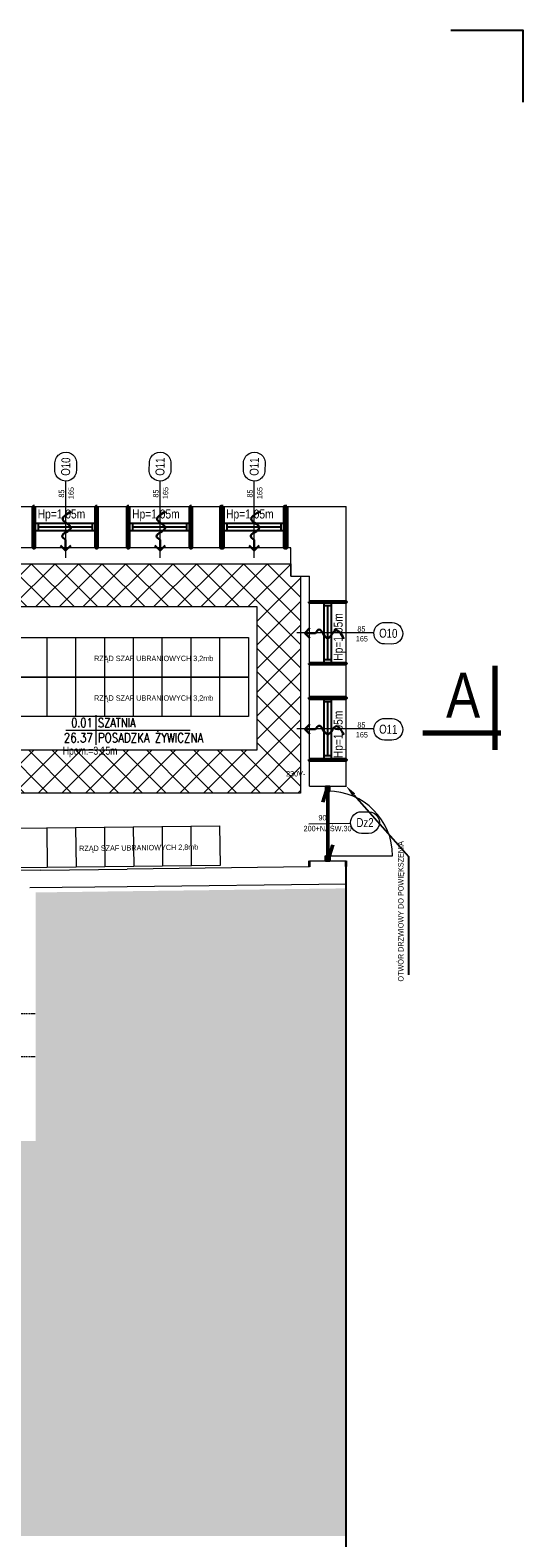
# Model space of a CAD drawing. Header units: millimetres. Extents: x -523 to 1404227, y -783705 to 1038705.
# Tile 54 of 256: x 374732 to 381573, y 10677 to 31605. Entities that reach past the tile are written whole.
import ezdxf
from ezdxf import colors
from ezdxf.entities.mleader import LeaderData, LeaderLine
from ezdxf.enums import TextEntityAlignment as Align
from ezdxf.math import Vec2, Vec3

# ---------------------------------------------------------------- set-up
doc = ezdxf.new("R2010")
doc.units = ezdxf.units.MM
doc.linetypes.add('DASHEDX2', pattern=[1.5, 1, -0.5])
for name, color, linetype, lineweight in [('BA_met', 7, 'Continuous', 18), ('BA_sym', 7, 'Continuous', 18), ('BA_txc', 1, 'Continuous', 18), ('BA_txs', 2, 'Continuous', 18), ('Cienka', 7, 'Continuous', 18), ('M_Ramki do druku', 7, 'Continuous', 18), ('mm_Wentylacja', 5, 'Continuous', 50), ('PG_PRZERYWANE_ŚREDNIE', 1, 'DASHEDX2', 18), ('PG_WIDOKOWE_CIENKIE', 7, 'Continuous', 18), ('PG_WYPOSAŻENIE', 1, 'Continuous', 18), ('PG_ŚCIANY_SŁUPY', 4, 'Continuous', 35)]:
    doc.layers.add(name, color=color, linetype=linetype, lineweight=lineweight)
doc.styles.add('BIKTC', font='bikromsw.shx', dxfattribs={"width": 0.8})
doc.styles.add('BIKTS', font='bikromsw.shx', dxfattribs={"width": 0.85})
doc.styles.add('ROMANS', font='romans', dxfattribs={"width": 0.7})
doc.styles.get("Standard").update_dxf_attribs({"font": 'arial.ttf'})

# ---------------------------------------------------------------- blocks, each defined once
blk = doc.blocks.new('bikmet')
blk.add_line((0, 1.65), (0, -1.65))
at = {"style": 'ROMANS', "width": 0.8}
blk.add_attdef('NRPOM', text='', height=1, dxfattribs=at).set_placement((-0.33, 0.33), align=Align.RIGHT)
blk.add_attdef('NWAPOM', (0.25, 0.33), '', height=1, dxfattribs=at)
blk.add_attdef('RAREA', text='', height=1.04, dxfattribs=at).set_placement((-0.33, -0.33), align=Align.TOP_RIGHT)
blk.add_attdef('PODLOGA', text='', height=1.04, dxfattribs=at).set_placement((0.25, -0.33), align=Align.TOP_LEFT)
blk = doc.blocks.new('symdrz')
blk.add_lwpolyline([(-10, -30, -1), (-10, 30), (10, 30, -1), (10, -30)], format="xyb", close=True)
at = {"style": 'BIKTS', "width": 0.8}
blk.add_attdef('SYMDRZ', text='', height=25, dxfattribs=at).set_placement((0, 0), align=Align.MIDDLE)
blk.add_attdef('SZERDRZ', text='', height=25, dxfattribs=at).set_placement((77.1, 8.8), align=Align.CENTER)
blk.add_attdef('WYSDRZ', text='', height=25, dxfattribs=at).set_placement((77.1, -9.5), align=Align.TOP_CENTER)
blk = doc.blocks.new('Znacznik_narozny')
at = {"layer": 'M_Ramki do druku', "lineweight": -2}
blk.add_lwpolyline([(0, -20), (0, 0), (20, 0)], dxfattribs=at)
blk = doc.blocks.new('podciecie')
at = {"layer": 'mm_Wentylacja', "color": 142, "lineweight": 30}
for p, q in [((23288, -37590.5), (23280.9, -37583.4)), ((23288, -37575.5), (23288, -37590.5)), ((23288, -37590.5), (23295.1, -37583.4))]:
    blk.add_line(p, q, dxfattribs=at)
blk.add_spline([(23288, -37575.5), (23283.2, -37570.7), (23295.2, -37558.8), (23284.2, -37547.8), (23295.8, -37536.2)], degree=3, dxfattribs=at)

msp = doc.modelspace()

# ---------------------------------------------------------------- hatches: boundary and pattern name
at = {"lineweight": 20}
h = msp.add_hatch(dxfattribs=at)
h.set_pattern_fill('ANGLE', color=252, scale=20, angle=45)
h.set_pattern_definition([(45, (-152464.99, 276287.02), (-98.782817, 98.782817), [101.6, -38.1]), (135, (-152464.99, 276287.02), (-98.782817, -98.782817), [101.6, -38.1])])
h.paths.add_polyline_path([(374810.5, 16187.64), (372734.44, 16187.64), (372734.44, 10701.2), (379119.33, 10701.2), (379118.17, 19692.3), (378608.24, 19686.12), (378609.33, 19685.76), (374810.5, 19635.76)])
at = {"layer": 'PG_WYPOSAŻENIE'}
h = msp.add_hatch(dxfattribs=at)
h.set_pattern_fill('ANSI37', color=251, scale=73)
h.set_pattern_definition([(45, (-152649.15, 347385.8), (-163.88967, 163.88967), []), (135, (-152649.15, 347385.8), (-163.88967, -163.88967), [])])
h.paths.add_polyline_path([(374307.22, 21614.05), (377885.93, 21614.05), (377885.93, 23598.07), (374307.22, 23598.07)], flags=16)
h.paths.add_polyline_path([(373707.22, 19939.97), (373707.22, 24198.07), (378349.33, 24198.07), (378349.33, 24024.97), (378485.93, 24024.97), (378485.93, 21014.05), (374307.22, 21014.05), (374307.22, 19939.97)])

# ---------------------------------------------------------------- linework, layer by layer
at = {"lineweight": 20}
for p, q in [((375221.49, 25346.47), (375221.49, 24278.32)), ((376531.49, 25346.47), (376531.49, 24278.32)), ((377838.99, 25346.47), (377838.99, 24278.32)), ((372944.33, 24992.52), (379119.33, 24992.52)), ((374774.33, 24419.97), (374774.33, 24992.52)), ((375664.33, 24419.97), (375664.33, 24992.52)), ((376084.33, 24419.97), (376084.33, 24992.52)), ((376974.33, 24419.97), (376974.33, 24992.52)), ((377379.33, 24419.97), (377379.33, 24992.52)), ((378294.33, 24419.97), (378294.33, 24992.52)), ((379119.33, 21112.47), (379119.33, 24992.52)), ((378349.33, 24419.97), (373069.33, 24419.97)), ((378349.33, 24024.97), (378349.33, 24419.97)), ((378349.33, 24024.97), (378609.33, 24024.97)), ((378609.33, 21112.47), (378609.33, 24024.97)), ((378609.33, 23669.97), (379119.33, 23669.97)), ((378914.33, 23664.97), (378814.33, 23664.97)), ((379504.56, 23237.82), (378436.4, 23237.82)), ((378914.33, 22814.97), (378814.33, 22814.97)), ((378609.33, 22339.97), (379119.33, 22339.97)), ((378609.33, 22339.97), (379119.33, 22339.97)), ((378609.33, 22339.97), (379119.33, 22339.97)), ((378914.33, 22329.97), (378814.33, 22329.97)), ((379504.56, 21904.97), (378436.4, 21904.97)), ((378609.33, 21469.97), (379119.33, 21469.97)), ((378914.33, 21479.97), (378814.33, 21479.97)), ((378609.33, 21112.47), (379119.33, 21112.47)), ((378864.33, 20142.47), (379764.33, 20142.47)), ((374879.33, 19944.76), (374484.33, 19939.97)), ((374879.33, 19944.76), (376079.33, 19959.31)), ((378609.33, 19989.97), (376079.33, 19959.31)), ((378609.33, 19989.97), (378609.33, 20072.47)), ((378609.33, 20072.47), (379119.33, 20072.47)), ((376079.33, 19714.29), (374729.33, 19697.92)), ((379119.33, 19751.14), (376079.33, 19714.29))]:
    msp.add_line(p, q, dxfattribs=at)
for p, q in [((375644.33, 24756.25), (374794.33, 24756.25)), ((374794.33, 24756.25), (374794.33, 24656.25)), ((374844.33, 24756.25), (374844.33, 24656.25)), ((375594.33, 24706.25), (374844.33, 24706.25)), ((375594.33, 24756.25), (375594.33, 24656.25)), ((375644.33, 24756.25), (375644.33, 24656.25)), ((376954.33, 24756.25), (376104.33, 24756.25)), ((376104.33, 24756.25), (376104.33, 24656.25)), ((376154.33, 24756.25), (376154.33, 24656.25)), ((376904.33, 24706.25), (376154.33, 24706.25)), ((376904.33, 24756.25), (376904.33, 24656.25)), ((376954.33, 24756.25), (376954.33, 24656.25)), ((378261.83, 24756.25), (377411.83, 24756.25)), ((377411.83, 24756.25), (377411.83, 24656.25)), ((377461.83, 24756.25), (377461.83, 24656.25)), ((378211.83, 24706.25), (377461.83, 24706.25)), ((378211.83, 24756.25), (378211.83, 24656.25)), ((378261.83, 24756.25), (378261.83, 24656.25)), ((375644.33, 24656.25), (374794.33, 24656.25)), ((376954.33, 24656.25), (376104.33, 24656.25)), ((378261.83, 24656.25), (377411.83, 24656.25)), ((378814.33, 22814.97), (378814.33, 23664.97)), ((378914.33, 22814.97), (378914.33, 23664.97)), ((378914.33, 23614.97), (378814.33, 23614.97)), ((378864.33, 22864.97), (378864.33, 23614.97)), ((378914.33, 22864.97), (378814.33, 22864.97)), ((378814.33, 21479.97), (378814.33, 22329.97)), ((378914.33, 22279.97), (378814.33, 22279.97)), ((378864.33, 21529.97), (378864.33, 22279.97)), ((378914.33, 21479.97), (378914.33, 22329.97)), ((378914.33, 21529.97), (378814.33, 21529.97)), ((378834.33, 21112.47), (378894.33, 21112.47)), ((378834.33, 21112.47), (378834.33, 21042.47)), ((378834.33, 21042.47), (378894.33, 21042.47)), ((378894.33, 21042.47), (378894.33, 21112.47)), ((378834.33, 20142.47), (378894.33, 20142.47)), ((378834.33, 20072.47), (378834.33, 20142.47)), ((378894.33, 20142.47), (378894.33, 20072.47)), ((378834.33, 20072.47), (378894.33, 20072.47)), ((379119.33, 8442.52), (379119.33, 19996.15))]:
    msp.add_line(p, q)
msp.add_arc((378864.33, 20142.47), 900, 0, 90, dxfattribs=at)
at = {"layer": 'BA_met', "color": 18}
msp.add_line((375227.65, 21889.18), (376951.87, 21889.18), dxfattribs=at)
at = {"layer": 'Cienka'}
msp.add_line((378599.02, 20587.19), (379181.67, 20598.79), dxfattribs=at)
at = {"layer": 'PG_PRZERYWANE_ŚREDNIE', "color": 251, "lineweight": 15, "ltscale": 15}
for p, q in [((374799.33, 17952.95), (373679.33, 17952.95)), ((374799.33, 17352.95), (373679.33, 17352.95))]:
    msp.add_line(p, q, dxfattribs=at)
at = {"layer": 'PG_WIDOKOWE_CIENKIE', "color": 18, "lineweight": 70}
for p, q in [((381186.08, 21614.93), (381186.08, 22779.93)), ((380186.08, 21849.93), (381266.08, 21849.93))]:
    msp.add_line(p, q, dxfattribs=at)
at = {"layer": 'PG_WIDOKOWE_CIENKIE', "color": 18, "lineweight": 50}
for p, q in [((378864.33, 21112.47), (378796.28, 20887.86)), ((378864.33, 20072.47), (378864.33, 21112.47)), ((378932.38, 20297.09), (378864.33, 20072.47))]:
    msp.add_line(p, q, dxfattribs=at)
for points in [[(374794.33, 24992.52), (374774.33, 24992.52), (374774.33, 24419.97), (374794.33, 24419.97)], [(375664.33, 24992.52), (375644.33, 24992.52), (375644.33, 24419.97), (375664.33, 24419.97)], [(376104.33, 24992.52), (376084.33, 24992.52), (376084.33, 24419.97), (376104.33, 24419.97)], [(376974.33, 24992.52), (376954.33, 24992.52), (376954.33, 24419.97), (376974.33, 24419.97)], [(377411.83, 24992.52), (377379.33, 24992.52), (377379.33, 24419.97), (377411.83, 24419.97)], [(378294.33, 24992.52), (378261.83, 24992.52), (378261.83, 24419.97), (378294.33, 24419.97)], [(378609.33, 23669.97), (379119.33, 23669.97), (379119.33, 23664.97), (378609.33, 23664.97)], [(378609.33, 22814.97), (379119.33, 22814.97), (379119.33, 22809.97), (378609.33, 22809.97)], [(378609.33, 22339.97), (379119.33, 22339.97), (379119.33, 22329.97), (378609.33, 22329.97)], [(378609.33, 21479.97), (379119.33, 21479.97), (379119.33, 21469.97), (378609.33, 21469.97)]]:
    msp.add_lwpolyline(points, close=True, dxfattribs=at)
at = {"layer": 'PG_WYPOSAŻENIE', "color": 251}
for p, q in [((374962.52, 23176.17), (374962.52, 22626.17)), ((375362.52, 23176.17), (375362.52, 22626.17)), ((375762.52, 23176.17), (375762.52, 22626.17)), ((376162.52, 23176.17), (376162.52, 22626.17)), ((376562.52, 23176.17), (376562.52, 22626.17)), ((376962.52, 23176.17), (376962.52, 22626.17)), ((377362.52, 23176.17), (377362.52, 22626.17)), ((377762.52, 23176.17), (377762.52, 22626.17)), ((374962.52, 22626.17), (374962.52, 22076.17)), ((375362.52, 22626.17), (375362.52, 22076.17)), ((375762.52, 22626.17), (375762.52, 22076.17)), ((376162.52, 22626.17), (376162.52, 22076.17)), ((376562.52, 22626.17), (376562.52, 22076.17)), ((376962.52, 22626.17), (376962.52, 22076.17)), ((377362.52, 22626.17), (377362.52, 22076.17)), ((377762.52, 22626.17), (377762.52, 22076.17)), ((374962.79, 20532.54), (374969.45, 19982.58)), ((375362.76, 20537.39), (375369.42, 19987.43)), ((375762.73, 20542.23), (375769.4, 19992.27)), ((376162.7, 20547.08), (376169.37, 19997.12)), ((376562.67, 20551.93), (376569.34, 20001.97)), ((376962.64, 20556.78), (376969.31, 20006.82)), ((377362.61, 20561.63), (377369.28, 20011.67))]:
    msp.add_line(p, q, dxfattribs=at)
for points in [[(373707.22, 19939.97), (373707.22, 24198.07), (378349.33, 24198.07), (378349.33, 24024.97), (378485.93, 24024.97), (378485.93, 21014.05), (374307.22, 21014.05), (374307.22, 19939.97), (373707.22, 19939.97)], [(374307.22, 21614.05), (377885.93, 21614.05), (377885.93, 23598.07), (374307.22, 23598.07), (374307.22, 21614.05)]]:
    msp.add_lwpolyline(points, dxfattribs=at)
for points in [[(377762.52, 22626.17), (374562.52, 22626.17), (374562.52, 23176.17), (377762.52, 23176.17)], [(377762.52, 22076.17), (374562.52, 22076.17), (374562.52, 22626.17), (377762.52, 22626.17)], [(377369.28, 20011.67), (374569.48, 19977.73), (374562.82, 20527.69), (377362.61, 20561.63)]]:
    msp.add_lwpolyline(points, close=True, dxfattribs=at)
at = {"layer": 'PG_ŚCIANY_SŁUPY', "color": 18}
for p, q in [((378609.33, 19989.97), (378609.33, 20072.47)), ((379119.33, 19996.15), (379119.33, 20072.47))]:
    msp.add_line(p, q, dxfattribs=at)

# ---------------------------------------------------------------- block references
at = {"layer": 'BA_met', "color": 18, "xscale": 125, "yscale": 125, "zscale": 125}
msp.add_blockref('bikmet', (375641.84, 21889.18), dxfattribs=at).add_auto_attribs({'NRPOM': '0.01', 'NWAPOM': 'SZATNIA', 'RAREA': '26.37', 'PODLOGA': 'POSADZKA ŻYWICZNA'})
at = {"layer": 'BA_sym', "color": 18}
ref = msp.add_blockref('symdrz', (375225.69, 25546.42), dxfattribs=dict(at, xscale=5.000000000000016, yscale=5.000000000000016, zscale=5.000000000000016, rotation=268.7952046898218))
ref.add_attrib('Symdrz', 'O10', dxfattribs={"height": 125, "rotation": 88.795205, "style": 'BIKTS', "width": 0.8}).set_placement((375225.69, 25546.42), align=Align.MIDDLE_CENTER)
ref.add_attrib('Szerdrz', '165', dxfattribs={"layer": 'BA_txc', "height": 75, "rotation": 88.795205, "style": 'BIKTS', "width": 0.8}).set_placement((375301.15, 25179.48), align=Align.MIDDLE_CENTER)
ref.add_attrib('Wysdrz', '85', dxfattribs={"layer": 'BA_txc', "height": 75, "rotation": 88.795205, "style": 'BIKTS', "width": 0.8}).set_placement((375166.3, 25172.89), align=Align.MIDDLE_CENTER)
ref = msp.add_blockref('symdrz', (376535.69, 25546.42), dxfattribs=dict(at, xscale=5.000000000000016, yscale=5.000000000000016, zscale=5.000000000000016, rotation=268.7952046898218))
ref.add_attrib('Symdrz', 'O11', dxfattribs={"height": 125, "rotation": 88.795205, "style": 'BIKTS', "width": 0.8}).set_placement((376535.69, 25546.42), align=Align.MIDDLE_CENTER)
ref.add_attrib('Szerdrz', '165', dxfattribs={"layer": 'BA_txc', "height": 75, "rotation": 88.795205, "style": 'BIKTS', "width": 0.8}).set_placement((376611.15, 25179.48), align=Align.MIDDLE_CENTER)
ref.add_attrib('Wysdrz', '85', dxfattribs={"layer": 'BA_txc', "height": 75, "rotation": 88.795205, "style": 'BIKTS', "width": 0.8}).set_placement((376476.3, 25172.89), align=Align.MIDDLE_CENTER)
ref = msp.add_blockref('symdrz', (377843.19, 25546.42), dxfattribs=dict(at, xscale=5.000000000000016, yscale=5.000000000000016, zscale=5.000000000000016, rotation=268.7952046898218))
ref.add_attrib('Symdrz', 'O11', dxfattribs={"height": 125, "rotation": 88.795205, "style": 'BIKTS', "width": 0.8}).set_placement((377843.19, 25546.42), align=Align.MIDDLE_CENTER)
ref.add_attrib('Szerdrz', '165', dxfattribs={"layer": 'BA_txc', "height": 75, "rotation": 88.795205, "style": 'BIKTS', "width": 0.8}).set_placement((377918.65, 25179.48), align=Align.MIDDLE_CENTER)
ref.add_attrib('Wysdrz', '85', dxfattribs={"layer": 'BA_txc', "height": 75, "rotation": 88.795205, "style": 'BIKTS', "width": 0.8}).set_placement((377783.8, 25172.89), align=Align.MIDDLE_CENTER)
ref = msp.add_blockref('symdrz', (379704.51, 23233.61), dxfattribs=dict(at, xscale=5.000000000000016, yscale=5.000000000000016, zscale=5.000000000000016, rotation=178.7952046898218))
ref.add_attrib('Symdrz', 'O10', dxfattribs={"height": 125, "rotation": 358.795205, "style": 'BIKTS', "width": 0.8}).set_placement((379704.51, 23233.61), align=Align.MIDDLE_CENTER)
ref.add_attrib('Szerdrz', '165', dxfattribs={"layer": 'BA_txc', "height": 75, "rotation": 358.795205, "style": 'BIKTS', "width": 0.8}).set_placement((379337.57, 23158.15), align=Align.MIDDLE_CENTER)
ref.add_attrib('Wysdrz', '85', dxfattribs={"layer": 'BA_txc', "height": 75, "rotation": 358.795205, "style": 'BIKTS', "width": 0.8}).set_placement((379330.97, 23293), align=Align.MIDDLE_CENTER)
ref = msp.add_blockref('symdrz', (379704.51, 21900.77), dxfattribs=dict(at, xscale=5.000000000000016, yscale=5.000000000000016, zscale=5.000000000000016, rotation=178.7952046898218))
ref.add_attrib('Symdrz', 'O11', dxfattribs={"height": 125, "rotation": 358.795205, "style": 'BIKTS', "width": 0.8}).set_placement((379704.51, 21900.77), align=Align.MIDDLE_CENTER)
ref.add_attrib('Szerdrz', '165', dxfattribs={"layer": 'BA_txc', "height": 75, "rotation": 358.795205, "style": 'BIKTS', "width": 0.8}).set_placement((379337.57, 21825.31), align=Align.MIDDLE_CENTER)
ref.add_attrib('Wysdrz', '85', dxfattribs={"layer": 'BA_txc', "height": 75, "rotation": 358.795205, "style": 'BIKTS', "width": 0.8}).set_placement((379330.97, 21960.16), align=Align.MIDDLE_CENTER)
ref = msp.add_blockref('symdrz', (379381.52, 20605.48), dxfattribs=dict(at, xscale=5.000000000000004, yscale=5.000000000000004, zscale=5.000000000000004, rotation=2.364552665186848e-06))
ref.add_attrib('Symdrz', 'Dz2', dxfattribs={"height": 125, "rotation": 0.000002, "style": 'BIKTS', "width": 0.8}).set_placement((379381.52, 20605.48), align=Align.MIDDLE_CENTER)
ref.add_attrib('Szerdrz', '90', dxfattribs={"layer": 'BA_txc', "height": 75, "rotation": 0.000002, "style": 'BIKTS', "width": 0.8}).set_placement((378790.49, 20672.98), align=Align.MIDDLE_CENTER)
ref.add_attrib('Wysdrz', '200+NAŚW.30', dxfattribs={"layer": 'BA_txc', "height": 75, "rotation": 0.000002, "style": 'BIKTS', "width": 0.8}).set_placement((378861.1, 20522.68), align=Align.MIDDLE_CENTER)
at = {"layer": 'M_Ramki do druku', "lineweight": -2, "xscale": 50.00000000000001, "yscale": 50.00000000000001, "zscale": 50.00000000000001, "rotation": 270}
msp.add_blockref('Znacznik_narozny', (381572.73, 31605.34), dxfattribs=at)
at = {"layer": 'mm_Wentylacja', "color": 2, "lineweight": 30, "xscale": 10, "yscale": 10, "zscale": 10}
for p in [(142344.61, 400285.57), (143655.1, 400285.57), (144962.76, 400285.57)]:
    msp.add_blockref('podciecie', p, dxfattribs=at)
at = {"layer": 'mm_Wentylacja', "color": 2, "lineweight": 30, "xscale": 10, "yscale": 10, "zscale": 10, "rotation": 270}
for p in [(754448.83, 256116.24), (754448.83, 254781.67)]:
    msp.add_blockref('podciecie', p, dxfattribs=at)

# ---------------------------------------------------------------- texts
at = {"layer": 'BA_txs', "color": 18, "style": 'BIKTS', "width": 0.85}
for s, height, p in [('Hp=1.05m', 125, (374836.51, 24826.59)), ('Hp=1.05m', 125, (376148.27, 24826.59)), ('Hp=1.05m', 125, (377452.57, 24826.59)), ('A', 625, (380506.08, 22059.92))]:
    msp.add_text(s, height=height, dxfattribs=at).set_placement(p)
for p in [(379070.95, 22852.19), (379070.95, 21499.44)]:
    msp.add_text('Hp=1.05m', height=125, rotation=90, dxfattribs=at).set_placement(p)
at = {"layer": 'PG_WYPOSAŻENIE', "color": 18, "attachment_point": 1, "style": 'BIKTC'}
for s, width, gutter_width, insert, char_height, rotation in [('RZĄD SZAF UBRANIOWYCH 3,2mb', 6506.7953, 500, (375619.72, 22921.9), 75, 360), ('RZĄD SZAF UBRANIOWYCH 3,2mb', 6506.7953, 500, (375619.72, 22371.9), 75, 360), ('Hpom.=3,15m', 9760.1929, 750, (375184.75, 21659.23), 112.5, 360), ('230V-', 6506.7953, 500, (378284.64, 21320.93), 75, 360), ('RZĄD SZAF UBRANIOWYCH 2,8mb', 6506.7953, 500, (375411.77, 20283.69), 75, 0.69446), ('OTWÓR DRZWIOWY DO POWIĘKSZENIA', 6506.7953, 500, (379840.74, 18398.82), 75, 90)]:
    msp.add_mtext_dynamic_manual_height_columns(s, width=width, gutter_width=gutter_width, heights=[0], dxfattribs=dict(at, insert=insert, char_height=char_height, rotation=rotation))

# ---------------------------------------------------------------- leaders
at = {"layer": 'Cienka'}
ml = msp.add_multileader_mtext('Standard', dxfattribs=at)
ml.set_content('', color=256)
ml.set_leader_properties()
ml.build(insert=Vec2(0, 0))
ml.multileader.update_dxf_attribs({"arrow_head_size": 160, "scale": 4})
ctx = ml.context
ctx.base_point, ctx.scale, ctx.char_height, ctx.arrow_head_size, ctx.landing_gap_size, ctx.plane_origin, ctx.plane_x_axis, ctx.plane_y_axis = Vec3(379984.69, 18333.1), 4, 160, 160, 80, Vec3(381353.85, 24570.72), Vec3(0, 1), Vec3(-1, 0)
ctx.text_align_type = 2
notes = []
notes.append((ctx, [(0, (1, 1, 0), (379984.69, 20133.17), (0, -1), 1640.07, [(1, [(379119.33, 21112.47)], 0, [])])]))
ctx.mtext.insert, ctx.mtext.text_direction, ctx.mtext.rotation, ctx.mtext.alignment, ctx.mtext.flow_direction = Vec3(379904.69, 18413.1), Vec3(0, 1), 1.57079633, 3, 5
for ctx, leaders in notes:
    for number, flags, end, landing, length, lines in leaders:
        leader = LeaderData()
        leader.index, (leader.has_last_leader_line, leader.has_dogleg_vector, leader.attachment_direction) = number, flags
        leader.last_leader_point, leader.dogleg_vector, leader.dogleg_length = Vec3(end), Vec3(landing), length
        for number, points, colour, breaks in lines:
            line = LeaderLine()
            line.index, line.vertices, line.color, line.breaks = number, Vec3.list(points), colors.encode_raw_color(colour), breaks
            leader.lines.append(line)
        ctx.leaders.append(leader)

doc.saveas('drawing.dxf')
